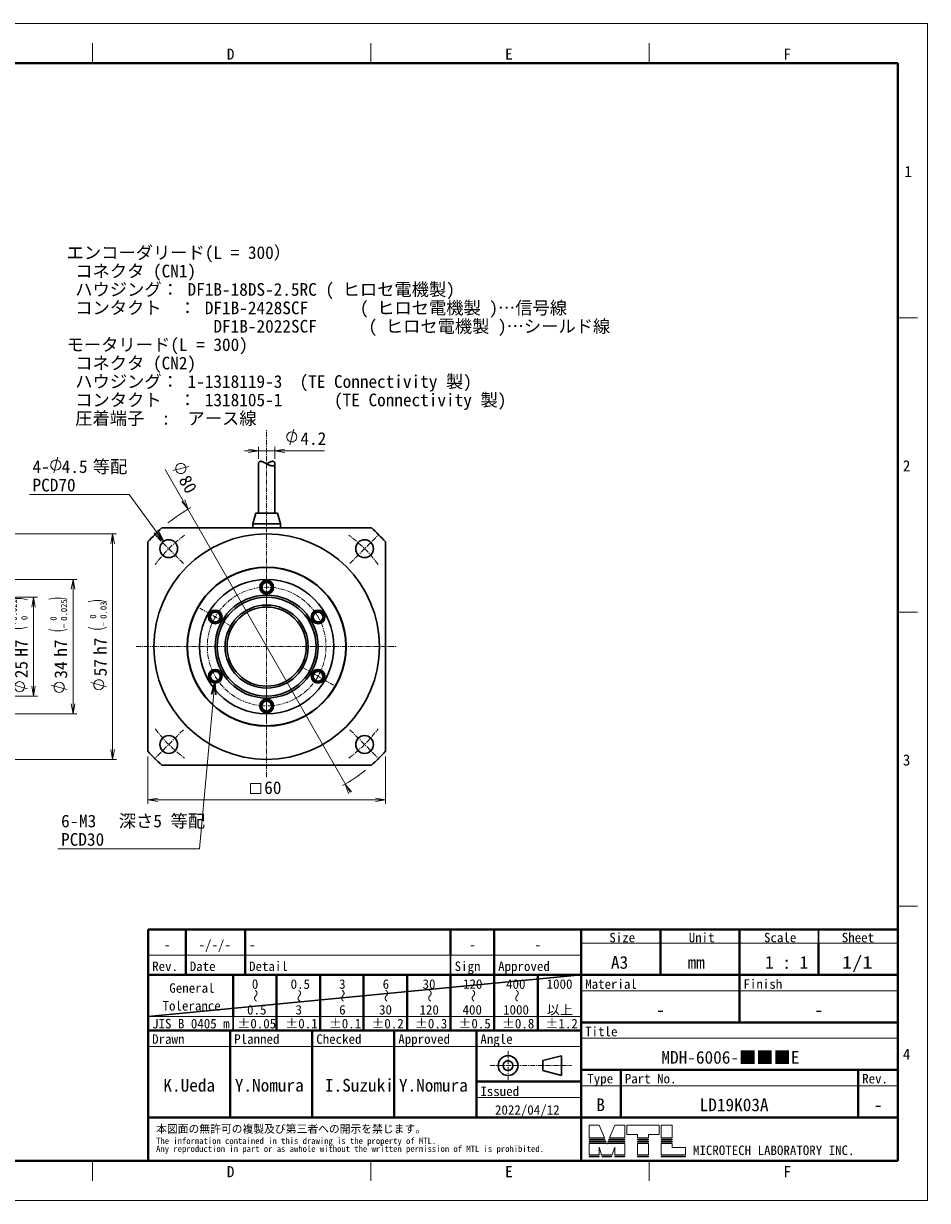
# Model space of a CAD drawing. Header units: millimetres. Extents: x 0 to 422, y 0 to 298.
# Tile 28 of 28: x 194 to 422, y 0 to 298. Entities that reach past the tile are written whole.
import ezdxf

# ---------------------------------------------------------------- set-up
doc = ezdxf.new("R2010")
doc.units = ezdxf.units.MM
doc.linetypes.add('CENTER', pattern=[2, 1.25, -0.25, 0.25, -0.25])
doc.linetypes.add('DOT', pattern=[0.5, 0.25, -0.25])
doc.layers.add('図面用', color=7, linetype='Continuous')
doc.styles.add('ｍｓ ｐゴシック', font='msgothic.ttc')
doc.dimstyles.get("Standard").update_dxf_attribs({"dimtxt": 0.18, "dimasz": 0.18, "dimexe": 0.18, "dimexo": 0.0625, "dimgap": 0.09, "dimtad": 0, "dimtih": 1, "dimtoh": 1, "dimdec": 4, "dimzin": 0, "dimdsep": 46, "dimcen": 0.09, "dimadec": 0, "dimazin": 0, "dimtfac": 1, "dimtdec": 4, "dimtofl": 0, "dimtmove": 0, "dimatfit": 3, "dimfxl": 1, "dimtolj": 1, "dimtzin": 0, "dimarcsym": 0})

# ---------------------------------------------------------------- blocks, each defined once
blk = doc.blocks.new('*D0')
at = {"color": 7, "linetype": 'Continuous', "lineweight": 9, "transparency": 16777216}
for p, q in [((225, 112.24), (225, 100.25)), ((285, 112.24), (285, 100.25)), ((225, 101.25), (228.5, 101.25)), ((225, 101.25), (285, 101.25)), ((285, 101.25), (281.5, 101.25))]:
    blk.add_line(p, q, dxfattribs=at)
at = {"color": 7, "linetype": 'Continuous', "lineweight": 20, "transparency": 16777216}
blk.add_lwpolyline([(250.94, 102.88), (253.49, 102.88), (253.49, 105.42), (250.94, 105.42)], close=True, dxfattribs=at)
for points in [[(227.5, 101.69, 0), (225, 101.25, 0), (227.5, 100.81, 0)], [(282.5, 100.81, 0), (285, 101.25, 0), (282.5, 101.69, 0)]]:
    blk.add_polyline3d(points, dxfattribs=at)
at = {"color": 7, "linetype": 'Continuous', "lineweight": 9, "transparency": 16777216, "style": 'ｍｓ ｐゴシック', "width": 0.999652}
blk.add_text('60', height=3.203, dxfattribs=at).set_placement((254.38, 102.75))
blk = doc.blocks.new('*D1')
at = {"color": 7, "linetype": 'Continuous', "lineweight": 9, "transparency": 16777216}
for p, q in [((229.39, 184.81), (276.09, 103.1)), ((231.3, 184.5), (235.31, 185.55))]:
    blk.add_line(p, q, dxfattribs=at)
blk.add_lwpolyline([(233.94, 183.92), (234.2, 184.12), (234.4, 184.38), (234.53, 184.69), (234.58, 185.02), (234.54, 185.35), (234.41, 185.66), (234.21, 185.92), (233.95, 186.13), (233.64, 186.25), (233.31, 186.3), (232.98, 186.26), (232.67, 186.13), (232.41, 185.93), (232.2, 185.67), (232.07, 185.36), (232.03, 185.03), (232.07, 184.7), (232.2, 184.39), (232.4, 184.13), (232.66, 183.92), (232.97, 183.79), (233.3, 183.75), (233.63, 183.79)], close=True, dxfattribs=at)
at = {"color": 7, "linetype": 'Continuous', "lineweight": 20, "transparency": 16777216}
for points in [[(233.53, 176.68, 0), (235.15, 174.73, 0), (234.3, 177.12, 0)], [(276.47, 103.32, 0), (274.85, 105.27, 0), (275.7, 102.88, 0)]]:
    blk.add_polyline3d(points, dxfattribs=at)
at = {"color": 7, "linetype": 'Continuous', "lineweight": 9, "transparency": 16777216, "style": 'ｍｓ ｐゴシック', "width": 0.99917}
blk.add_text('80', height=3.203, rotation=299.7449, dxfattribs=at).set_placement((232.65, 182.13))
blk = doc.blocks.new('*D2')
at = {"color": 7, "linetype": 'Continuous', "lineweight": 9, "transparency": 16777216}
for p, q in [((260.82, 191), (261.89, 195)), ((252.9, 187.49), (252.9, 190.5)), ((257.1, 187.49), (257.1, 190.5)), ((252.9, 189.5), (249.4, 189.5)), ((250.4, 189.5), (269.64, 189.5)), ((257.1, 189.5), (260.6, 189.5))]:
    blk.add_line(p, q, dxfattribs=at)
blk.add_lwpolyline([(262.63, 193), (262.58, 193.33), (262.46, 193.64), (262.25, 193.9), (261.99, 194.1), (261.68, 194.23), (261.35, 194.27), (261.02, 194.23), (260.71, 194.1), (260.45, 193.9), (260.25, 193.64), (260.12, 193.33), (260.08, 193), (260.12, 192.67), (260.25, 192.36), (260.45, 192.1), (260.71, 191.9), (261.02, 191.77), (261.35, 191.73), (261.68, 191.77), (261.99, 191.9), (262.25, 192.1), (262.46, 192.36), (262.58, 192.67)], close=True, dxfattribs=at)
at = {"color": 7, "linetype": 'Continuous', "lineweight": 20, "transparency": 16777216}
for points in [[(250.4, 189.06, 0), (252.9, 189.5, 0), (250.4, 189.94, 0)], [(259.6, 189.94, 0), (257.1, 189.5, 0), (259.6, 189.06, 0)]]:
    blk.add_polyline3d(points, dxfattribs=at)
at = {"color": 7, "linetype": 'Continuous', "lineweight": 9, "transparency": 16777216, "style": 'ｍｓ ｐゴシック', "width": 1.000662}
blk.add_text('4.2', height=3.2, dxfattribs=at).set_placement((263.53, 191))
blk = doc.blocks.new('*D5')
at = {"color": 7, "linetype": 'Continuous', "lineweight": 9, "transparency": 16777216}
for p, q in [((180.36, 152.5), (197.06, 152.5)), ((196.06, 152.5), (196.06, 149)), ((196.06, 152.5), (196.06, 127.5)), ((196.06, 127.5), (196.06, 131)), ((194.56, 129.33), (190.56, 130.41)), ((180.36, 127.5), (197.06, 127.5))]:
    blk.add_line(p, q, dxfattribs=at)
for points in [[(194.56, 151.81), (193.03, 152.17), (191.45, 152.17), (189.91, 151.81)], [(189.91, 144.95), (191.45, 144.59), (193.03, 144.59), (194.56, 144.95)]]:
    blk.add_lwpolyline(points, dxfattribs=at)
blk.add_lwpolyline([(192.56, 131.14), (192.23, 131.1), (191.93, 130.97), (191.66, 130.77), (191.46, 130.51), (191.33, 130.2), (191.29, 129.87), (191.33, 129.54), (191.46, 129.23), (191.66, 128.97), (191.93, 128.77), (192.23, 128.64), (192.56, 128.59), (192.89, 128.64), (193.2, 128.77), (193.47, 128.97), (193.67, 129.23), (193.8, 129.54), (193.84, 129.87), (193.8, 130.2), (193.67, 130.51), (193.47, 130.77), (193.2, 130.97), (192.89, 131.1)], close=True, dxfattribs=at)
at = {"color": 7, "linetype": 'Continuous', "lineweight": 20, "transparency": 16777216}
for points in [[(196.51, 150, 0), (196.06, 152.5, 0), (195.62, 150, 0)], [(195.62, 130, 0), (196.06, 127.5, 0), (196.51, 130, 0)]]:
    blk.add_polyline3d(points, dxfattribs=at)
at = {"color": 7, "linetype": 'Continuous', "lineweight": 9, "transparency": 16777216, "style": 'ｍｓ ｐゴシック'}
for s, height, width, p in [('0.021', 1.601, 1.000264, (191.91, 146.54)), ('+', 1.6, 1.001048, (191.91, 145.29)), ('0', 1.6, 0.99968, (194.56, 146.71)), ('H7', 3.202, 1.000012, (194.56, 137.45)), ('25', 3.201, 1.000306, (194.57, 132.01))]:
    blk.add_text(s, height=height, rotation=90, dxfattribs=dict(at, width=width)).set_placement(p)
blk = doc.blocks.new('*D6')
at = {"color": 7, "linetype": 'Continuous', "lineweight": 9, "transparency": 16777216}
for p, q in [((180.86, 157), (207.06, 157)), ((206.06, 157), (206.06, 153.5)), ((206.06, 157), (206.06, 123)), ((204.56, 129.18), (200.56, 130.25)), ((206.06, 123), (206.06, 126.5)), ((180.86, 123), (207.06, 123))]:
    blk.add_line(p, q, dxfattribs=at)
for points in [[(204.56, 151.96), (203.02, 152.28), (201.45, 152.28), (199.91, 151.96)], [(199.91, 144.29), (201.45, 143.96), (203.02, 143.96), (204.56, 144.29)]]:
    blk.add_lwpolyline(points, dxfattribs=at)
blk.add_lwpolyline([(202.56, 130.99), (202.23, 130.95), (201.93, 130.82), (201.66, 130.62), (201.46, 130.35), (201.33, 130.05), (201.29, 129.72), (201.33, 129.39), (201.46, 129.08), (201.66, 128.81), (201.93, 128.61), (202.23, 128.48), (202.56, 128.44), (202.89, 128.48), (203.2, 128.61), (203.47, 128.81), (203.67, 129.08), (203.8, 129.39), (203.84, 129.72), (203.8, 130.05), (203.67, 130.35), (203.47, 130.62), (203.2, 130.82), (202.89, 130.95)], close=True, dxfattribs=at)
at = {"color": 7, "linetype": 'Continuous', "lineweight": 20, "transparency": 16777216}
for points in [[(206.51, 154.5, 0), (206.06, 157, 0), (205.62, 154.5, 0)], [(205.62, 125.5, 0), (206.06, 123, 0), (206.51, 125.5, 0)]]:
    blk.add_polyline3d(points, dxfattribs=at)
at = {"color": 7, "linetype": 'Continuous', "lineweight": 9, "transparency": 16777216, "style": 'ｍｓ ｐゴシック'}
for s, height, width, p in [('0.025', 1.602, 0.999502, (204.57, 146.53)), ('0', 1.6, 0.99968, (201.91, 146.55)), ('−', 1.6, 1.000906, (204.56, 144.59)), ('h7', 3.202, 0.999712, (204.56, 137.42)), ('34', 3.201, 0.99985, (204.57, 131.9))]:
    blk.add_text(s, height=height, rotation=90, dxfattribs=dict(at, width=width)).set_placement(p)
blk = doc.blocks.new('*D7')
at = {"color": 7, "linetype": 'Continuous', "lineweight": 9, "transparency": 16777216}
for p, q in [((174.86, 168.5), (217.06, 168.5)), ((216.06, 168.5), (216.06, 165)), ((216.06, 168.5), (216.06, 111.5)), ((214.56, 129.83), (210.56, 130.91)), ((216.06, 111.5), (216.06, 115)), ((174.86, 111.5), (217.06, 111.5))]:
    blk.add_line(p, q, dxfattribs=at)
for points in [[(214.56, 151.31), (213.03, 151.69), (211.45, 151.69), (209.91, 151.31)], [(209.91, 144.8), (211.45, 144.42), (213.03, 144.42), (214.56, 144.8)]]:
    blk.add_lwpolyline(points, dxfattribs=at)
blk.add_lwpolyline([(212.56, 131.64), (212.23, 131.6), (211.93, 131.47), (211.66, 131.27), (211.46, 131.01), (211.33, 130.7), (211.29, 130.37), (211.33, 130.04), (211.46, 129.73), (211.66, 129.47), (211.93, 129.27), (212.23, 129.14), (212.56, 129.09), (212.89, 129.14), (213.2, 129.27), (213.47, 129.47), (213.67, 129.73), (213.8, 130.04), (213.84, 130.37), (213.8, 130.7), (213.67, 131.01), (213.47, 131.27), (213.2, 131.47), (212.89, 131.6)], close=True, dxfattribs=at)
at = {"color": 7, "linetype": 'Continuous', "lineweight": 20, "transparency": 16777216}
for points in [[(216.51, 166, 0), (216.06, 168.5, 0), (215.62, 166, 0)], [(215.62, 114, 0), (216.06, 111.5, 0), (216.51, 114, 0)]]:
    blk.add_polyline3d(points, dxfattribs=at)
at = {"color": 7, "linetype": 'Continuous', "lineweight": 9, "transparency": 16777216, "style": 'ｍｓ ｐゴシック'}
for s, height, width, p in [('0.03', 1.602, 0.999541, (214.57, 147.04)), ('0', 1.6, 0.99968, (211.91, 147.06)), ('−', 1.6, 1.000906, (214.56, 145.1)), ('h7', 3.202, 0.999712, (214.56, 137.92)), ('57', 3.203, 0.999628, (214.57, 132.48))]:
    blk.add_text(s, height=height, rotation=90, dxfattribs=dict(at, width=width)).set_placement(p)

msp = doc.modelspace()

# ---------------------------------------------------------------- linework, layer by layer
at = {"color": 5, "linetype": 'Continuous', "lineweight": 9, "true_color": 0x0000ff}
for p, q in [((0, 297.5), (422, 297.5)), ((422, 297.5), (422, 0)), ((422, 0), (0, 0))]:
    msp.add_line(p, q, dxfattribs=at)
at = {"color": 7, "linetype": 'Continuous', "lineweight": 9}
for p, q in [((211, 287.5), (211, 292.5)), ((281.33333, 287.5), (281.33333, 292.5)), ((351.66667, 287.5), (351.66667, 292.5)), ((414.5, 223.125), (419.5, 223.125)), ((201.18644, 183.89203), (202.25823, 187.89203)), ((195.02915, 178.45566), (220.21552, 178.45566)), ((414.5, 148.75), (419.5, 148.75)), ((414.5, 74.375), (419.5, 74.375)), ((334.5, 65), (354.5, 65)), ((354.5, 65), (374.5, 65)), ((374.5, 65), (394.5, 65)), ((394.5, 65), (414.5, 65)), ((225.06, 62), (234.56, 62)), ((234.56, 62), (249.56, 62)), ((249.56, 62), (301.5, 62)), ((301.5, 62), (312.5, 62)), ((312.5, 62), (334.5, 62)), ((334.5, 53), (414.5, 53)), ((225.06, 46.5), (246.5, 46.5)), ((246.5, 46.5), (257.5, 46.5)), ((257.5, 46.5), (268.5, 46.5)), ((268.5, 46.5), (279.5, 46.5)), ((279.5, 46.5), (290.5, 46.5)), ((290.5, 46.5), (301.5, 46.5)), ((301.5, 46.5), (312.5, 46.5)), ((312.5, 46.5), (323.5, 46.5)), ((323.5, 46.5), (334.5, 46.5)), ((225.06, 38.9), (245.795, 38.9)), ((245.795, 38.9), (266.53, 38.9)), ((266.53, 38.9), (287.265, 38.9)), ((287.265, 38.9), (308, 38.9)), ((308, 38.9), (334.5, 38.9)), ((334.5, 41), (414.5, 41)), ((334.5, 29), (344.5, 29)), ((344.5, 29), (404.5, 29)), ((404.5, 29), (414.5, 29)), ((334.5, 26), (308, 26)), ((336.5, 19), (336.5, 15.85)), ((339, 19), (336.5, 19)), ((339, 19), (340.347, 15.85)), ((343, 19), (341.653, 15.85)), ((343, 19), (345.5, 19)), ((345.5, 15.85), (345.5, 19)), ((354.2, 19), (346, 19)), ((346, 19), (346, 16.7)), ((354.2, 16.7), (354.2, 19)), ((354.7, 19), (357.45, 19)), ((354.7, 19), (354.7, 15.85)), ((357.45, 19), (357.45, 15.85)), ((340.347, 15.85), (336.5, 15.85)), ((336.5, 15.5), (340.453, 15.5)), ((336.5, 15.3), (336.5, 15.5)), ((336.5, 15.3), (340.579, 15.3)), ((336.5, 14.75), (336.5, 14.95)), ((336.5, 14.95), (340.684, 14.95)), ((340.579, 15.3), (340.453, 15.5)), ((340.811, 14.75), (340.684, 14.95)), ((341.189, 14.75), (341.316, 14.95)), ((345.5, 14.95), (341.316, 14.95)), ((341.421, 15.3), (341.547, 15.5)), ((345.5, 15.3), (341.421, 15.3)), ((345.5, 15.5), (341.547, 15.5)), ((345.5, 15.85), (341.653, 15.85)), ((345.5, 15.5), (345.5, 15.3)), ((345.5, 14.75), (345.5, 14.95)), ((348.7, 16.7), (346, 16.7)), ((348.7, 15.85), (348.7, 16.7)), ((348.7, 15.85), (351.5, 15.85)), ((348.7, 15.3), (348.7, 15.5)), ((348.7, 15.5), (351.5, 15.5)), ((348.7, 15.3), (351.5, 15.3)), ((348.7, 14.95), (351.5, 14.95)), ((348.7, 14.75), (348.7, 14.95)), ((354.2, 16.7), (351.5, 16.7)), ((351.5, 15.85), (351.5, 16.7)), ((351.5, 15.3), (351.5, 15.5)), ((351.5, 14.75), (351.5, 14.95)), ((354.7, 15.85), (357.45, 15.85)), ((354.7, 15.5), (354.7, 15.3)), ((354.7, 15.5), (357.45, 15.5)), ((354.7, 15.3), (357.45, 15.3)), ((354.7, 14.95), (357.45, 14.95)), ((354.7, 14.95), (354.7, 14.75)), ((357.45, 15.5), (357.45, 15.3)), ((357.45, 14.95), (357.45, 14.75)), ((340.811, 14.75), (336.5, 14.75)), ((336.5, 14.4), (340.916, 14.4)), ((336.5, 14.4), (336.5, 11.55)), ((339.658, 11.55), (339, 13.437)), ((339, 11.55), (339, 13.437)), ((340.916, 14.4), (341, 14.25)), ((341.084, 14.4), (341, 14.25)), ((341.084, 14.4), (345.5, 14.4)), ((341.189, 14.75), (345.5, 14.75)), ((342.342, 11.55), (343, 13.437)), ((343, 11.55), (343, 13.437)), ((345.5, 11.55), (345.5, 14.4)), ((348.7, 14.75), (351.5, 14.75)), ((348.7, 14.4), (351.5, 14.4)), ((348.7, 11.55), (348.7, 14.4)), ((351.5, 11.55), (351.5, 14.4)), ((354.7, 14.75), (357.45, 14.75)), ((354.7, 14.4), (354.7, 11.55)), ((354.7, 14.4), (357.45, 14.4)), ((357.45, 14.4), (357.45, 13.4)), ((360.85, 13.4), (357.45, 13.4)), ((360.85, 11.55), (360.85, 13.4)), ((211, 10), (211, 5)), ((281.33333, 10), (281.33333, 5)), ((339, 11.55), (336.5, 11.55)), ((336.5, 11.2), (339, 11.2)), ((336.5, 11.2), (336.5, 11)), ((336.5, 11), (339, 11)), ((339, 11), (339, 11.2)), ((342.342, 11.55), (339.658, 11.55)), ((339.85, 11), (339.745, 11.2)), ((339.745, 11.2), (342.255, 11.2)), ((339.85, 11), (342.15, 11)), ((342.15, 11), (342.255, 11.2)), ((345.5, 11.55), (343, 11.55)), ((343, 11.2), (345.5, 11.2)), ((343, 11), (343, 11.2)), ((343, 11), (345.5, 11)), ((345.5, 11), (345.5, 11.2)), ((351.5, 11.55), (348.7, 11.55)), ((348.7, 11.2), (351.5, 11.2)), ((348.7, 11), (348.7, 11.2)), ((348.7, 11), (351.5, 11)), ((351.5, 11), (351.5, 11.2)), ((351.66667, 10), (351.66667, 5)), ((354.7, 11.55), (360.85, 11.55)), ((354.7, 11.2), (360.85, 11.2)), ((354.7, 11.2), (354.7, 11)), ((354.7, 11), (360.85, 11)), ((360.85, 11), (360.85, 11.2))]:
    msp.add_line(p, q, dxfattribs=at)
at = {"color": 7, "linetype": 'Continuous', "lineweight": 40}
for p, q in [((13.5, 287.5), (414.5, 287.5)), ((414.5, 287.5), (414.5, 10)), ((225.06, 62), (225.06, 68.5)), ((225.06, 68.5), (234.56, 68.5)), ((234.56, 62), (234.56, 68.5)), ((234.56, 68.5), (246.515, 68.5)), ((246.515, 68.5), (249.56, 68.5)), ((249.56, 62), (249.56, 68.5)), ((249.56, 68.5), (268.53, 68.5)), ((268.53, 68.5), (301.5, 68.5)), ((301.5, 68.5), (312.5, 68.5)), ((301.5, 62), (301.5, 68.5)), ((312.5, 62), (312.5, 68.5)), ((312.5, 68.5), (334.5, 68.5)), ((334.5, 65), (334.5, 68.5)), ((334.5, 68.5), (354.5, 68.5)), ((354.5, 68.5), (354.5, 65)), ((354.5, 68.5), (374.5, 68.5)), ((374.5, 68.5), (374.5, 65)), ((374.5, 68.5), (394.5, 68.5)), ((394.5, 68.5), (414.5, 68.5)), ((334.5, 65), (334.5, 57)), ((354.5, 65), (354.5, 57)), ((374.5, 65), (374.5, 57)), ((394.5, 65), (394.5, 57)), ((225.06, 57), (225.06, 62)), ((234.56, 57), (234.56, 62)), ((249.56, 57), (249.56, 62)), ((312.5, 57), (312.5, 62)), ((225.06, 46.5), (225.06, 57)), ((246.5, 57), (225.06, 57)), ((246.5, 57), (246.5, 46.5)), ((257.5, 57), (246.5, 57)), ((268.5, 57), (257.5, 57)), ((257.5, 46.5), (257.5, 57)), ((279.5, 57), (268.5, 57)), ((268.5, 46.5), (268.5, 57)), ((290.5, 57), (279.5, 57)), ((279.5, 46.5), (279.5, 57)), ((301.5, 57), (290.5, 57)), ((290.5, 46.5), (290.5, 57)), ((312.5, 57), (301.5, 57)), ((301.5, 46.5), (301.5, 57)), ((323.5, 57), (312.5, 57)), ((312.5, 46.5), (312.5, 57)), ((334.5, 57), (323.5, 57)), ((323.5, 46.5), (323.5, 57)), ((334.5, 57), (414.5, 57)), ((334.5, 53), (334.5, 57)), ((374.5, 45), (374.5, 57)), ((414.5, 53), (414.5, 57)), ((334.5, 46.5), (334.5, 53)), ((414.5, 10), (414.5, 53)), ((225.06, 43), (225.06, 46.5)), ((257.5, 43), (257.5, 46.5)), ((268.5, 43), (268.5, 46.5)), ((279.5, 43), (279.5, 46.5)), ((290.5, 43), (290.5, 46.5)), ((301.5, 43), (301.5, 46.5)), ((312.5, 43), (312.5, 46.5)), ((323.5, 43), (323.5, 46.5)), ((334.5, 45), (334.5, 46.5)), ((334.5, 45), (414.5, 45)), ((334.5, 43), (334.5, 45)), ((225.06, 38.9), (225.06, 43)), ((246.5, 43), (225.06, 43)), ((245.795, 38.9), (245.795, 43)), ((257.5, 43), (246.5, 43)), ((268.5, 43), (257.5, 43)), ((266.53, 38.9), (266.53, 43)), ((279.5, 43), (268.5, 43)), ((290.5, 43), (279.5, 43)), ((287.265, 38.9), (287.265, 43)), ((301.5, 43), (290.5, 43)), ((312.5, 43), (301.5, 43)), ((308, 43), (308, 38.9)), ((323.5, 43), (312.5, 43)), ((334.5, 43), (323.5, 43)), ((334.5, 41), (334.5, 43)), ((225.06, 21), (225.06, 38.9)), ((245.795, 21), (245.795, 38.9)), ((266.53, 21), (266.53, 38.9)), ((287.265, 21), (287.265, 38.9)), ((308, 38.9), (308, 21)), ((334.5, 41), (334.5, 38.9)), ((334.5, 38.9), (334.5, 33)), ((334.5, 33), (344.5, 33)), ((334.5, 33), (334.5, 30.1)), ((344.5, 33), (344.5, 21)), ((344.5, 33), (404.5, 33)), ((404.5, 33), (404.5, 21)), ((404.5, 33), (414.5, 33)), ((308, 30.1), (334.5, 30.1)), ((334.5, 30.1), (334.5, 29)), ((334.5, 29), (334.5, 26)), ((334.5, 26), (334.5, 21)), ((225.06, 21), (245.795, 21)), ((225.06, 14.5), (225.06, 21)), ((245.795, 21), (266.53, 21)), ((266.53, 21), (287.265, 21)), ((287.265, 21), (308, 21)), ((308, 21), (334.5, 21)), ((334.5, 21), (334.5, 10)), ((334.5, 21), (344.5, 21)), ((344.5, 21), (404.5, 21)), ((404.5, 21), (414.5, 21)), ((225.06, 10), (225.06, 14.5)), ((414.5, 10), (13.5, 10)), ((225.06, 10), (334.5, 10)), ((334.5, 10), (414.5, 10))]:
    msp.add_line(p, q, dxfattribs=at)
at = {"color": 1, "linetype": 'CENTER', "lineweight": 9, "true_color": 0xff0000}
for p, q in [((255, 107), (255, 194.7)), ((233.96357, 161.03643), (226.53895, 168.46105)), ((276.03643, 161.03643), (283.46105, 168.46105)), ((255, 150.5), (255, 159.5)), ((245.90673, 145.25), (238.1125, 149.75)), ((222, 140), (288, 140)), ((264.09327, 134.75), (271.8875, 130.25)), ((255, 129.5), (255, 120.5)), ((233.96357, 118.96357), (226.53895, 111.53895)), ((276.03643, 118.96357), (283.46105, 111.53895))]:
    msp.add_line(p, q, dxfattribs=at)
at = {"color": 7, "linetype": 'Continuous', "lineweight": 30}
for p, q in [((252.9, 186.1888), (252.9, 173.7)), ((257.1, 173.7), (257.1, 186.18861)), ((252.25, 173.7), (251.5, 171)), ((252.25, 173.7), (255, 173.7)), ((255, 173.7), (257.75, 173.7)), ((258.5, 171), (257.75, 173.7)), ((281.45751, 170), (228.54249, 170)), ((251.5, 171), (255, 171)), ((251.5, 171), (251.5, 170)), ((255, 171), (258.5, 171)), ((258.5, 170), (258.5, 171)), ((225, 166.45751), (225, 113.54249)), ((285, 113.54249), (285, 166.45751)), ((228.54249, 110), (281.45751, 110)), ((394.5, 68.5), (394.5, 65)), ((301.5, 57), (301.5, 62)), ((225.06, 46.5), (334.5, 57)), ((246.5, 46.5), (246.5, 43)), ((329.5, 36.6), (324.83494, 35.35)), ((329.5, 31.6), (329.5, 36.6)), ((324.83494, 35.35), (324.83494, 32.85)), ((324.83494, 32.85), (329.5, 31.6))]:
    msp.add_line(p, q, dxfattribs=at)
at = {"color": 7, "linetype": 'DOT', "lineweight": 30}
msp.add_line((414.5, 68.5), (414.5, 57), dxfattribs=at)
at = {"color": 7, "linetype": 'CENTER', "lineweight": 9}
for p, q in [((316, 37.75), (316, 30.45)), ((311.5, 34.1), (332, 34.1))]:
    msp.add_line(p, q, dxfattribs=at)
at = {"color": 7, "linetype": 'Continuous', "lineweight": 9}
msp.add_lwpolyline([(202.99734, 185.89203), (202.95389, 186.22202), (202.82652, 186.52953), (202.6239, 186.79359), (202.35983, 186.99621), (202.05233, 187.12358), (201.72234, 187.16703), (201.39234, 187.12358), (201.08483, 186.99621), (200.82077, 186.79359), (200.61815, 186.52953), (200.49078, 186.22202), (200.44734, 185.89203), (200.49078, 185.56203), (200.61815, 185.25452), (200.82077, 184.99047), (201.08483, 184.78784), (201.39234, 184.66047), (201.72234, 184.61703), (202.05233, 184.66047), (202.35983, 184.78784), (202.6239, 184.99047), (202.82652, 185.25452), (202.95389, 185.56203)], close=True, dxfattribs=at)
at = {"color": 7, "linetype": 'Continuous', "lineweight": 30}
for points in [[(252.9, 186.18879), (252.90003, 186.19506), (252.90059, 186.21497), (252.90183, 186.23502), (252.90374, 186.25517), (252.90633, 186.27543), (252.90958, 186.29576), (252.9135, 186.31615), (252.91809, 186.33658), (252.92376, 186.35853), (252.93019, 186.38048), (252.93738, 186.40241), (252.94535, 186.42428), (252.95408, 186.44607), (252.96277, 186.46598), (252.97212, 186.48577), (252.98212, 186.50543), (252.99278, 186.52492), (253.00412, 186.54421), (253.01612, 186.56329), (253.02881, 186.58211), (253.04217, 186.60065), (253.05337, 186.61525), (253.06502, 186.62963), (253.07712, 186.64377), (253.08968, 186.65764), (253.1027, 186.67123), (253.11451, 186.68288), (253.12668, 186.69429), (253.13921, 186.70543), (253.15212, 186.71628), (253.16541, 186.72683), (253.17906, 186.73704), (253.19165, 186.74593), (253.20454, 186.75452), (253.21775, 186.76281), (253.23127, 186.77078), (253.24231, 186.77691), (253.25355, 186.78283), (253.265, 186.78851), (253.27664, 186.79396), (253.28849, 186.79916), (253.30054, 186.80411), (253.31279, 186.8088), (253.32524, 186.81322), (253.33789, 186.81737), (253.35074, 186.82123), (253.36221, 186.82439), (253.37384, 186.82733), (253.38562, 186.83003), (253.39754, 186.8325), (253.4096, 186.83472), (253.42181, 186.8367), (253.43349, 186.83835), (253.4453, 186.83977), (253.45723, 186.84097), (253.46928, 186.84194), (253.48145, 186.84268), (253.49372, 186.84319), (253.50611, 186.84347), (253.51861, 186.84352), (253.53121, 186.84334), (253.54392, 186.84293), (253.55672, 186.84229), (253.56961, 186.84142), (253.5826, 186.84032), (253.59568, 186.839), (253.60884, 186.83744), (253.62209, 186.83567), (253.63541, 186.83368), (253.64881, 186.83147), (253.66348, 186.82882), (253.67824, 186.82592), (253.69308, 186.82278), (253.708, 186.81939), (253.72299, 186.81577), (253.73803, 186.81192), (253.75493, 186.80735), (253.7719, 186.80251), (253.78894, 186.7974), (253.80606, 186.79203), (253.82323, 186.78641), (253.84046, 186.78055), (253.86121, 186.77322), (253.88203, 186.76556), (253.90293, 186.7576), (253.9239, 186.74934), (253.94492, 186.7408), (253.96599, 186.73199), (253.98713, 186.72293), (254.00832, 186.71363), (254.02956, 186.7041), (254.05085, 186.69435), (254.07946, 186.68096), (254.10816, 186.66722), (254.13693, 186.65316), (254.16578, 186.63882), (254.19473, 186.62418), (254.22376, 186.6093), (254.25286, 186.59418), (254.28204, 186.57885), (254.31128, 186.56334), (254.34058, 186.54765), (254.37582, 186.52864), (254.41116, 186.50942), (254.44661, 186.49004), (254.48215, 186.47052), (254.51779, 186.45088), (254.55351, 186.43115), (254.58934, 186.41135), (254.62527, 186.39149), (254.6613, 186.3716), (254.69741, 186.3517), (254.73619, 186.33041), (254.77508, 186.30913), (254.81408, 186.28791), (254.85318, 186.26676), (254.89237, 186.2457), (254.93022, 186.22552), (254.96817, 186.20547), (255.00621, 186.18554), (255.04432, 186.16578), (255.0825, 186.1462), (255.11437, 186.13002), (255.1463, 186.11398), (255.17827, 186.0981), (255.21027, 186.08237), (255.24231, 186.06682), (255.27437, 186.05146), (255.30646, 186.03628), (255.33858, 186.0213), (255.37072, 186.00654), (255.40286, 185.99199), (255.43501, 185.97768), (255.46714, 185.96362), (255.49695, 185.95079), (255.52676, 185.93818), (255.55655, 185.92581), (255.58632, 185.91367), (255.61605, 185.90179), (255.64573, 185.89017), (255.67535, 185.87882), (255.7015, 185.86901), (255.7276, 185.85942), (255.75365, 185.85006), (255.77964, 185.84093), (255.80555, 185.83204), (255.8314, 185.82339), (255.85717, 185.81499), (255.88285, 185.80685), (255.90844, 185.79896), (255.93393, 185.79134), (255.95931, 185.784), (255.98458, 185.77693), (256.00974, 185.77014), (256.03476, 185.76363), (256.05964, 185.75742), (256.08161, 185.75216), (256.10346, 185.74713), (256.12519, 185.74234), (256.14679, 185.73779), (256.16825, 185.73349), (256.18957, 185.72944), (256.20944, 185.72587), (256.22919, 185.72252), (256.24879, 185.7194), (256.26826, 185.7165), (256.28757, 185.71383), (256.30672, 185.7114), (256.32572, 185.70919), (256.34455, 185.70722), (256.36322, 185.70549), (256.38172, 185.70399), (256.40004, 185.70273), (256.41817, 185.70171), (256.43612, 185.70092), (256.45388, 185.70038), (256.47145, 185.70007), (256.48492, 185.7)], [(257.1, 186.18878), (257.09967, 186.20843), (257.09867, 186.22823), (257.097, 186.24813), (257.09468, 186.26814), (257.0917, 186.28822), (257.08807, 186.30837), (257.08379, 186.32857), (257.07885, 186.3488), (257.07326, 186.36903), (257.06703, 186.38925), (257.06014, 186.40945), (257.0526, 186.42959), (257.04441, 186.44966), (257.03556, 186.46964), (257.02605, 186.48948), (257.01706, 186.50698), (257.00754, 186.52435), (256.99749, 186.54157), (256.9869, 186.55861), (256.97578, 186.57545), (256.96412, 186.59208), (256.95361, 186.60623), (256.9427, 186.62019), (256.93136, 186.63394), (256.91961, 186.64745), (256.90743, 186.66072), (256.89482, 186.67372), (256.88178, 186.68643), (256.86829, 186.69883), (256.85719, 186.70852), (256.84579, 186.71798), (256.83411, 186.7272), (256.82214, 186.73617), (256.80987, 186.74488), (256.79895, 186.75224), (256.78781, 186.75938), (256.77644, 186.7663), (256.76485, 186.77298), (256.75302, 186.77941), (256.74098, 186.78559), (256.73004, 186.79088), (256.71893, 186.79595), (256.70763, 186.8008), (256.69615, 186.80541), (256.68449, 186.8098), (256.67265, 186.81394), (256.66064, 186.81783), (256.64844, 186.82147), (256.63607, 186.82484), (256.62353, 186.82796), (256.61081, 186.8308), (256.59793, 186.83336), (256.58487, 186.83565), (256.57166, 186.83765), (256.55828, 186.83936), (256.54627, 186.84064), (256.53413, 186.84169), (256.52188, 186.8425), (256.5095, 186.84308), (256.49702, 186.84342), (256.48443, 186.84353), (256.47251, 186.84342), (256.4605, 186.8431), (256.4484, 186.84257), (256.43621, 186.84184), (256.42394, 186.8409), (256.4116, 186.83976), (256.39667, 186.83812), (256.38164, 186.83619), (256.3665, 186.83398), (256.35127, 186.83149), (256.33594, 186.82872), (256.32053, 186.82567), (256.30503, 186.82236), (256.28945, 186.81879), (256.27379, 186.81496), (256.25806, 186.81089), (256.24108, 186.80624), (256.22402, 186.80131), (256.2069, 186.79611), (256.1897, 186.79066), (256.17245, 186.78496), (256.153, 186.77828), (256.13347, 186.77129), (256.11388, 186.76402), (256.09422, 186.75649), (256.0745, 186.74869), (256.05474, 186.74065), (256.03096, 186.7307), (256.00711, 186.72042), (255.98318, 186.70984), (255.9592, 186.69897), (255.93516, 186.68784), (255.91106, 186.67645), (255.88691, 186.66483), (255.8627, 186.65298), (255.83844, 186.64093), (255.81413, 186.62868), (255.78151, 186.61201), (255.74881, 186.59505), (255.71601, 186.57782), (255.68314, 186.56035), (255.64581, 186.54033), (255.60837, 186.52006), (255.57082, 186.49959), (255.53315, 186.47894), (255.49539, 186.45815), (255.45752, 186.43725), (255.41954, 186.41626), (255.38144, 186.3952), (255.34324, 186.3741), (255.30493, 186.35299), (255.26652, 186.33189), (255.228, 186.31081), (255.18937, 186.28978), (255.15064, 186.26882), (255.11182, 186.24795), (255.07705, 186.22939), (255.04219, 186.21093), (255.00726, 186.19258), (255.00001, 186.18878)]]:
    msp.add_lwpolyline(points, dxfattribs=at)
at = {"color": 7, "linetype": 'Continuous', "lineweight": 9}
msp.add_polyline3d([(220.21552, 178.45566, 0), (228.92207, 166.56416, 0)], dxfattribs=at)
at = {"color": 7, "linetype": 'Continuous', "lineweight": 30}
msp.add_polyline3d([(226.59473, 168.7952, 0), (228.92207, 166.56416, 0), (227.49815, 169.45665, 0)], dxfattribs=at)
for centre, radius in [((255, 140), 28.5), ((230.25126, 164.74874), 2.25), ((279.74874, 164.74874), 2.25), ((255, 140), 20.1), ((255, 140), 20), ((255, 140), 17), ((255, 155), 1.75), ((255, 155), 1.25), ((255, 140), 13), ((255, 140), 12.5), ((242.00962, 147.5), 1.75), ((255, 140), 10.5), ((255, 140), 10), ((267.99038, 147.5), 1.75), ((267.99038, 147.5), 1.25), ((242.00962, 147.5), 1.25), ((242.00962, 132.5), 1.75), ((267.99038, 132.5), 1.75), ((242.00962, 132.5), 1.25), ((267.99038, 132.5), 1.25), ((255, 125), 1.75), ((255, 125), 1.25), ((230.25126, 115.25126), 2.25), ((279.74874, 115.25126), 2.25), ((316, 34.1), 2.5), ((316, 34.1), 1.25)]:
    msp.add_circle(centre, radius, dxfattribs=at)
at = {"color": 1, "linetype": 'CENTER', "lineweight": 9, "true_color": 0xff0000}
msp.add_circle((255, 140), 15, dxfattribs=at)
at = {"color": 7, "linetype": 'Continuous', "lineweight": 9}
for centre in [(255, 155), (242.00962, 147.5), (267.99038, 147.5), (242.00962, 132.5), (267.99038, 132.5), (255, 125)]:
    msp.add_circle(centre, 1.5, dxfattribs=at)
at = {"color": 7, "linetype": 'Continuous', "lineweight": 30}
for centre, radius, start, end in [((256.58412, 186.20656), 0.51618, 258.9203044, 358.0258336), ((255, 140), 40, 131.4096221, 138.5903779), ((255, 140), 40, 41.4096221, 48.5903779), ((255, 140), 40, 221.4096221, 228.5903779), ((255, 140), 40, 311.4096221, 318.5903779)]:
    msp.add_arc(centre, radius, start, end, dxfattribs=at)
at = {"color": 7, "linetype": 'Continuous', "lineweight": 9}
for start, end in [(118.5739923, 128.5739923), (298.5739923, 308.5739923)]:
    msp.add_arc((255, 140), 40, start, end, dxfattribs=at)
at = {"color": 1, "linetype": 'CENTER', "lineweight": 9, "true_color": 0xff0000}
for start, end in [(126.4049985, 143.5950015), (36.4049985, 53.5950015), (216.4049985, 233.5950015), (306.4049985, 323.5950015)]:
    msp.add_arc((255, 140), 35, start, end, dxfattribs=at)
at = {"layer": '図面用', "color": 7, "linetype": 'Continuous', "lineweight": 9}
msp.add_line((202.2507, 88.88162), (237.99616, 88.88162), dxfattribs=at)
msp.add_polyline3d([(237.99616, 88.88162, 0), (241.87218, 131.00631, 0)], dxfattribs=at)
at = {"layer": '図面用', "color": 7, "linetype": 'Continuous', "lineweight": 30}
msp.add_polyline3d([(242.13875, 127.79337, 0), (241.87218, 131.00631, 0), (241.02378, 127.89596, 0)], dxfattribs=at)

# ---------------------------------------------------------------- texts
at = {"color": 7, "linetype": 'Continuous', "lineweight": 9, "style": 'ｍｓ ｐゴシック'}
for s, height, width, p in [('D', 2.8017, 1.000294, (244.94345, 288.37101)), ('E', 2.8017, 1.000018, (315.27689, 288.37101)), ('F', 2.8017, 1.000018, (385.61031, 288.37101)), ('1', 2.80272, 0.999482, (416.1864, 258.68259)), ('エンコーダリード(L = 300）', 3.2021714, 0.999733, (204.44259, 237.99469)), (' コネクタ (CN1)', 3.1993148, 1.000583, (204.44415, 233.342)), (' ハウジング： DF1B-18DS-2.5RC ( ヒロセ電機製)', 3.2009334, 1.000067, (204.44415, 228.68507)), (' コンタクト\u3000： DF1B-2428SCF      ( ヒロセ電機製 )…信号線', 3.2022514, 0.999621, (204.44415, 224.03075)), ('\u3000 \u3000\u3000\u3000\u3000\u3000\u3000\u3000DF1B-2022SCF      ( ヒロセ電機製 )…シールド線', 3.2022514, 0.999557, (204.44415, 219.3762)), ('モータリード(L = 300)', 3.2003356, 1.000351, (204.4436, 214.72393)), (' コネクタ (CN2)', 3.1993148, 1.000583, (204.44415, 210.06927)), (' ハウジング： 1-1318119-3  (TE Connectivity 製)', 3.2010246, 1.000027, (204.44415, 205.41223)), (' コンタクト\u3000： 1318105-1      (TE Connectivity 製)', 3.2014942, 0.99986, (204.44415, 200.75777)), (' 圧着端子\u3000:  アース線', 3.2020894, 0.999722, (204.44415, 196.10367)), (' 等配', 3.202798, 0.999568, (208.87006, 183.89134)), ('4-', 3.199852, 1.000513, (195.82951, 183.89217)), ('4.5', 3.201025, 1.000296, (203.19767, 183.891)), ('2', 2.79987, 1.000988, (415.7776, 184.30854)), ('PCD70', 3.203204, 0.99932, (195.82877, 179.23644)), ('3', 2.8009, 1.000622, (415.7776, 109.93251)), ('-/-/-', 2.402069, 0.999649, (237.79123, 63.42854)), ('Size', 2.400768, 0.999455, (341.59603, 65.24923)), ('Unit', 2.402333, 0.999434, (361.67102, 65.24922)), ('Scale', 2.4, 1.000043, (380.68917, 65.25)), ('Sheet', 2.400768, 0.999942, (400.34141, 65.24923)), ('-', 2.3976, 1.002125, (229.03207, 63.43209)), ('-', 2.3976, 1.002125, (250.55933, 63.43209)), ('-', 2.3976, 1.002125, (306.22208, 63.43209)), ('-', 2.3976, 1.002125, (322.72208, 63.43209)), ('Rev.', 2.401546, 0.999412, (226.06075, 57.99923)), ('Date', 2.402333, 0.999481, (235.55891, 57.99922)), ('Detail', 2.402333, 0.99947, (250.5589, 57.99922)), ('Sign', 2.400366, 0.999885, (302.50055, 57.99963)), ('Approved', 2.400366, 1.000571, (313.50007, 57.99963)), ('A3', 3.201025, 1.000206, (342.00921, 58.5717)), ('mm', 3.198654, 1.000375, (361.3553, 58.5729)), ('1 : 1', 3.220263, 0.99426, (380.96466, 58.55455)), ('1/1', 3.20276, 1.183905, (400.38349, 58.5714)), ('General', 2.400768, 1.000267, (230.39329, 52.49923)), ('0', 2.40077, 0.99968, (251.25033, 53.50086)), ('0.5', 2.402403, 0.999615, (261.05024, 53.49922)), ('3', 2.40077, 1.000622, (273.30406, 53.49923)), ('6', 2.40077, 1.001764, (284.31669, 53.49923)), ('30', 2.402403, 0.99941, (294.40414, 53.49922)), ('120', 2.400768, 0.999818, (304.6282, 53.50086)), ('400', 2.400768, 0.999942, (315.50485, 53.50086)), ('1000', 2.400768, 0.999882, (325.75546, 53.50086)), ('Material', 2.402333, 0.999461, (335.50055, 53.49922)), ('Finish', 2.402333, 0.999301, (375.49905, 53.49922)), ('Tolerance', 2.401546, 0.999764, (228.69533, 48)), ('0.5', 2.402403, 0.999615, (250.05026, 46.99922)), ('3', 2.40077, 1.000622, (262.30405, 46.99923)), ('6', 2.40077, 1.001764, (273.31668, 46.99923)), ('30', 2.402403, 0.99941, (283.40416, 46.99922)), ('120', 2.400768, 0.999818, (293.62819, 47.00086)), ('400', 2.400768, 0.999942, (304.50484, 47.00086)), ('1000', 2.400768, 0.999882, (314.75545, 47.00086)), ('以上', 2.399912, 1.000312, (325.82352, 47.0001)), ('-', 3.1968, 1.002125, (353.46278, 46.57612)), ('-', 3.1968, 1.002125, (393.46277, 46.57612)), ('JIS B 0405 m', 2.4151969, 0.994031, (226.04316, 43.48636)), ('±0.05', 2.402403, 0.999483, (247.60248, 43.49922)), ('±0.1', 2.400768, 1.000278, (259.71381, 43.50086)), ('±0.1', 2.400768, 1.000278, (270.71379, 43.50086)), ('±0.2', 2.400768, 1.000191, (281.47521, 43.50086)), ('±0.3', 2.402403, 0.99951, (292.47518, 43.49922)), ('±0.5', 2.402403, 0.99951, (303.47519, 43.49922)), ('±0.8', 2.402403, 0.999401, (314.46843, 43.49922)), ('±1.2', 2.401546, 0.999867, (325.47521, 43.50008)), ('Drawn', 2.402333, 0.999492, (226.05891, 39.59922)), ('Planned', 2.402333, 0.999538, (246.79467, 39.59922)), ('Checked', 2.4, 1.000516, (267.5288, 39.6)), ('Approved', 2.400366, 1.000571, (288.26507, 39.59963)), ('Angle', 2.400366, 1.000168, (309.00008, 39.59963)), ('Title', 2.402333, 0.999134, (335.49945, 41.49922)), ('MDH-6006-■■■E', 3.2013922, 0.999934, (354.77347, 34.57363)), ('4', 2.79987, 0.999542, (415.77863, 35.55854)), ('K.Ueda', 3.203111, 0.999574, (228.89183, 27.52169)), ('Y.Nomura', 3.203111, 0.999495, (246.95456, 27.52169)), ('I.Suzuki', 3.201025, 0.999964, (269.73427, 27.5217)), ('Y.Nomura', 3.203111, 0.999495, (288.42457, 27.52169)), ('Type', 2.401663, 0.999669, (336.02898, 29.59988)), ('Part No.', 2.415348, 0.994383, (345.49961, 29.58636)), ('Rev.', 2.401546, 0.999412, (405.50074, 29.59923)), ('Issued', 2.402333, 0.999562, (309.00025, 26.39922)), ('2022/04/12', 2.402069, 0.99956, (312.6996, 21.67855)), ('B', 3.20195, 1.000254, (338.31659, 22.57284)), ('LD19K03A', 3.203204, 0.99939, (364.42596, 22.57169)), ('-', 3.1968, 1.002125, (408.46276, 22.57612)), ('本図面の無許可の複製及び第三者への開示を禁じます。', 2, 1.000371, (227.06032, 17.09136)), ('The information contained in this drawing is the property of MTL.', 1.600244, 1.000304, (227.05961, 14.26339)), ('Any reproduction in part or as awhole without the written permission of MTL is prohibited.', 1.600244, 1.000341, (227.06006, 12.26339)), ('MICROTECH LABORATORY INC.', 2.4136365, 0.994555, (362.73698, 11.47727)), ('D', 2.8017, 1.000294, (244.94345, 5.871)), ('E', 2.8017, 1.000018, (315.27689, 5.871)), ('F', 2.8017, 1.000018, (385.61031, 5.871))]:
    msp.add_text(s, height=height, dxfattribs=dict(at, width=width)).set_placement(p)
at = {"color": 7, "linetype": 'Continuous', "lineweight": 9, "style": 'ｍｓ ｐゴシック', "width": 0.9994}
for p in [(253.49993, 50.10917), (264.49991, 50.10917), (275.49992, 50.10917), (286.49993, 50.10917), (297.49993, 50.10917), (308.49991, 50.10917), (319.49992, 50.10917)]:
    msp.add_text('～', height=2.40163, rotation=90, dxfattribs=at).set_placement(p)
at = {"layer": '図面用', "color": 7, "linetype": 'Continuous', "lineweight": 9, "style": 'ｍｓ ｐゴシック'}
for s, height, width, p in [('6-', 3.201025, 1.0006, (203.04901, 94.31696)), ('M3', 3.201025, 1.000098, (207.57871, 94.31696)), ('  深さ5 等配', 3.202089, 0.999785, (213.26888, 94.31813)), ('PCD30', 3.203204, 0.99932, (203.05032, 89.6624))]:
    msp.add_text(s, height=height, dxfattribs=dict(at, width=width)).set_placement(p)

# ---------------------------------------------------------------- dimensions: what is measured, and where the dimension line sits
for picture in ['*D2', '*D7', '*D6', '*D5', '*D0']:
    dim = msp.add_linear_dim(base=(0, 0), p1=(0, 0), p2=(0, 0), dimstyle='Standard')
    dim.commit()
    dim.dimension.update_dxf_attribs({"geometry": picture, "text_midpoint": (0, 0)})
dim = msp.add_diameter_dim_2p(p1=(0, 0), p2=(0, 0), dimstyle='Standard')
dim.commit()
dim.dimension.update_dxf_attribs({"geometry": '*D1', "text_midpoint": (0, 0)})

doc.saveas('drawing.dxf')
